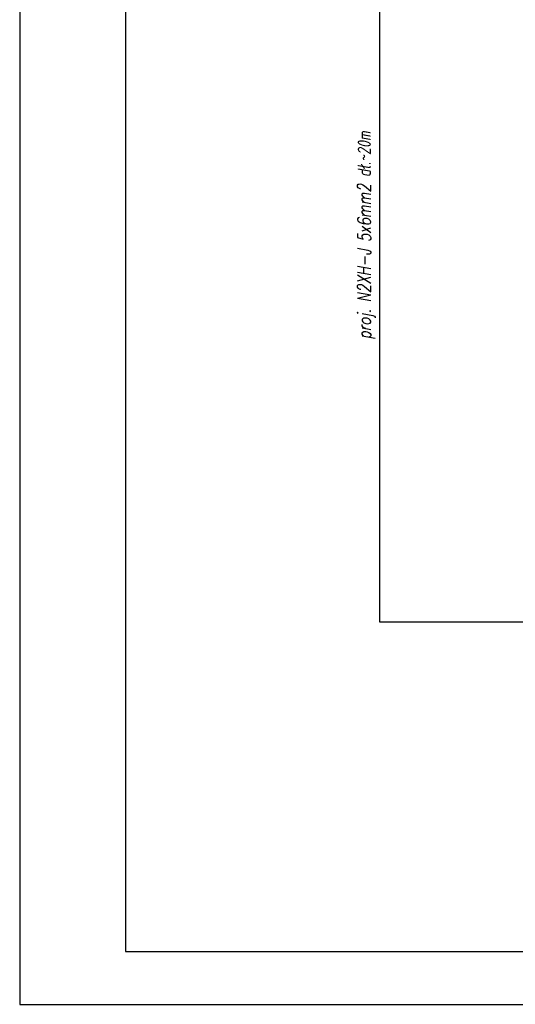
# Model space of a CAD drawing. Extents: x -631805 to -376315, y -40155 to 84873.
# Tile 134 of 256: x -584974 to -577467, y -40155 to -25232. Entities that reach past the tile are written whole.
import ezdxf
from ezdxf.enums import TextEntityAlignment as Align

# ---------------------------------------------------------------- set-up
doc = ezdxf.new("R2010")
doc.units = 0
doc.header["$MEASUREMENT"] = 0
for name, color, linetype, lineweight in [('$ IE INSTALACJA ELEKTRYCZNA', 1, 'Continuous', 30), ('$ IE_OPISY', 7, 'Continuous', 25), ('$ IE_SCHEMAT', 7, 'Continuous', 0)]:
    doc.layers.add(name, color=color, linetype=linetype, lineweight=lineweight)
doc.layers.add('$ IE Tabela', color=7, linetype='Continuous')
doc.styles.add('ROMANS', font='romans.shx', dxfattribs={"width": 0.85})

# ---------------------------------------------------------------- blocks, each defined once
blk = doc.blocks.new('a3eee')
at = {"layer": '$ IE Tabela'}
for p, q in [((19730.8, 4176.8), (19730.8, 1206.8)), ((19890.8, 4096.8), (19890.8, 1286.8)), ((19890.8, 1286.8), (23840.8, 1286.8)), ((19730.8, 1206.8), (23930.8, 1206.8))]:
    blk.add_line(p, q, dxfattribs=at)

msp = doc.modelspace()

# ---------------------------------------------------------------- linework, layer by layer
at = {"layer": '$ IE INSTALACJA ELEKTRYCZNA', "linetype": 'Continuous'}
msp.add_lwpolyline([(-579522, -34358), (-573918, -34358)], dxfattribs=at)
at = {"layer": '$ IE_SCHEMAT', "color": 1, "linetype": 'Continuous', "lineweight": 30}
msp.add_lwpolyline([(-579522, -20578), (-579522, -34358)], dxfattribs=at)

# ---------------------------------------------------------------- block references
at = {"layer": '$ IE Tabela', "transparency": 33554687, "xscale": 10, "yscale": 10, "zscale": 10}
msp.add_blockref('a3eee', (-782281, -52223), dxfattribs=at)

# ---------------------------------------------------------------- texts
at = {"layer": '$ IE_OPISY', "color": 7, "style": 'ROMANS', "oblique": 10, "width": 0.75}
msp.add_text('proj. N2XH-J 5x6mm2 dł.~20m', height=200, rotation=90, dxfattribs=at).set_placement((-579655, -26924), align=Align.RIGHT)

doc.saveas('drawing.dxf')
